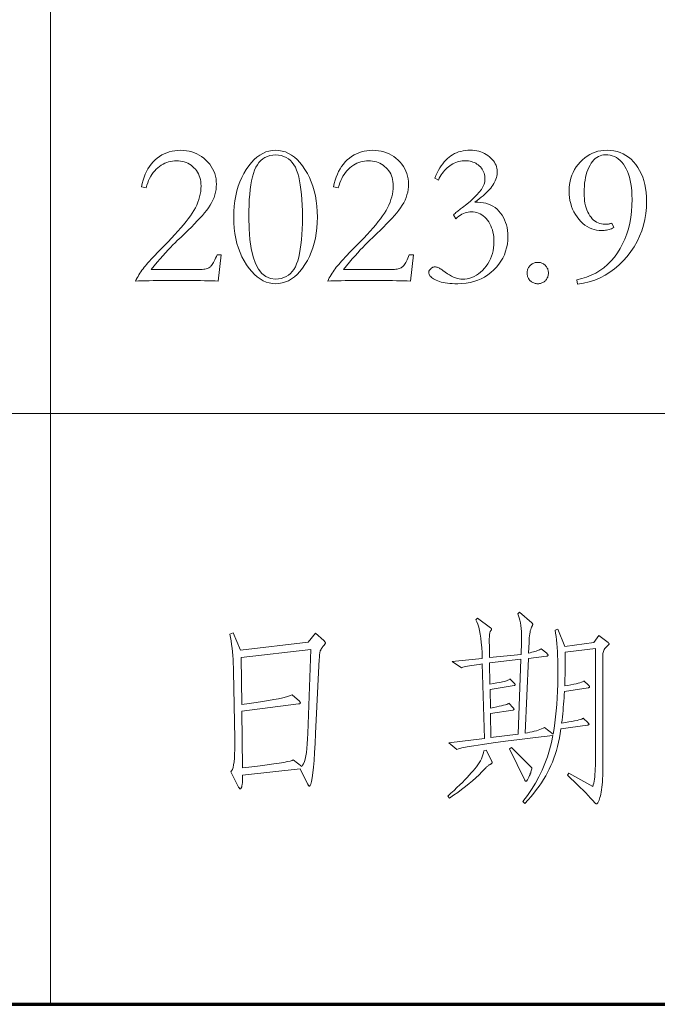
# Model space of a CAD drawing. Extents: x 0 to 1189, y 0 to 841.
# Tile 125 of 132: x 1108 to 1119, y 76 to 93. Entities that reach past the tile are written whole.
import ezdxf

# ---------------------------------------------------------------- set-up
doc = ezdxf.new("R2010")
doc.units = 0

msp = doc.modelspace()

# ---------------------------------------------------------------- linework, layer by layer
at = {"color": 7, "lineweight": 13}
for p, q in [((1109, 821), (1109, 76)), ((1169, 86), (989, 86))]:
    msp.add_line(p, q, dxfattribs=at)
at = {"color": 5, "lineweight": 70}
msp.add_line((989, 76), (1169, 76), dxfattribs=at)
at = {"color": 7, "lineweight": 13}
for points in [[(1111.839, 88.241), (1111.787, 88.243), (1111.731, 88.244), (1111.67, 88.246), (1111.606, 88.247), (1111.537, 88.248), (1111.464, 88.249), (1111.387, 88.25), (1111.306, 88.251), (1111.221, 88.251), (1111.131, 88.251), (1111.044, 88.251), (1110.96, 88.251), (1110.881, 88.25), (1110.806, 88.249), (1110.734, 88.248), (1110.667, 88.247), (1110.603, 88.246), (1110.544, 88.244), (1110.489, 88.243), (1110.438, 88.241), (1110.451, 88.267), (1110.465, 88.294), (1110.48, 88.32), (1110.496, 88.347), (1110.512, 88.372), (1110.529, 88.398), (1110.547, 88.423), (1110.565, 88.448), (1110.584, 88.473), (1110.604, 88.497), (1110.625, 88.523), (1110.649, 88.55), (1110.675, 88.579), (1110.704, 88.611), (1110.735, 88.644), (1110.768, 88.679), (1110.804, 88.717), (1110.843, 88.756), (1110.883, 88.797), (1110.927, 88.841), (1110.99, 88.904), (1111.049, 88.966), (1111.105, 89.026), (1111.157, 89.084), (1111.206, 89.139), (1111.251, 89.194), (1111.293, 89.246), (1111.332, 89.296), (1111.367, 89.344), (1111.398, 89.391), (1111.427, 89.436), (1111.452, 89.482), (1111.474, 89.527), (1111.494, 89.573), (1111.51, 89.619), (1111.524, 89.665), (1111.534, 89.711), (1111.542, 89.757), (1111.546, 89.804), (1111.548, 89.85), (1111.546, 89.888), (1111.543, 89.924), (1111.537, 89.958), (1111.528, 89.991), (1111.518, 90.023), (1111.505, 90.053), (1111.489, 90.082), (1111.471, 90.109), (1111.451, 90.135), (1111.428, 90.159), (1111.403, 90.181), (1111.378, 90.201), (1111.351, 90.219), (1111.323, 90.234), (1111.294, 90.247), (1111.264, 90.258), (1111.232, 90.266), (1111.2, 90.272), (1111.166, 90.276), (1111.131, 90.277), (1111.097, 90.276), (1111.063, 90.272), (1111.03, 90.266), (1110.998, 90.258), (1110.966, 90.247), (1110.934, 90.234), (1110.904, 90.218), (1110.874, 90.2), (1110.844, 90.18), (1110.816, 90.157), (1110.788, 90.132), (1110.762, 90.105), (1110.738, 90.077), (1110.716, 90.046), (1110.695, 90.013), (1110.676, 89.978), (1110.659, 89.941), (1110.644, 89.902), (1110.63, 89.862), (1110.618, 89.819), (1110.538, 89.833), (1110.55, 89.891), (1110.565, 89.946), (1110.582, 89.998), (1110.602, 90.048), (1110.624, 90.095), (1110.648, 90.139), (1110.675, 90.181), (1110.705, 90.22), (1110.736, 90.257), (1110.771, 90.291), (1110.807, 90.322), (1110.844, 90.349), (1110.884, 90.374), (1110.924, 90.395), (1110.967, 90.413), (1111.01, 90.428), (1111.056, 90.439), (1111.103, 90.447), (1111.151, 90.452), (1111.201, 90.454), (1111.251, 90.452), (1111.299, 90.447), (1111.346, 90.439), (1111.391, 90.427), (1111.435, 90.412), (1111.477, 90.393), (1111.518, 90.371), (1111.557, 90.346), (1111.595, 90.318), (1111.631, 90.286), (1111.665, 90.251), (1111.695, 90.216), (1111.721, 90.179), (1111.744, 90.14), (1111.764, 90.1), (1111.78, 90.059), (1111.792, 90.017), (1111.801, 89.973), (1111.806, 89.928), (1111.808, 89.881), (1111.806, 89.835), (1111.801, 89.788), (1111.793, 89.743), (1111.781, 89.697), (1111.767, 89.653), (1111.749, 89.609), (1111.727, 89.566), (1111.702, 89.523), (1111.674, 89.481), (1111.643, 89.439), (1111.608, 89.397), (1111.57, 89.352), (1111.529, 89.306), (1111.484, 89.258), (1111.436, 89.207), (1111.385, 89.155), (1111.33, 89.1), (1111.272, 89.043), (1111.21, 88.985), (1111.145, 88.924), (1111.109, 88.89), (1111.071, 88.852), (1111.031, 88.811), (1110.99, 88.767), (1110.947, 88.72), (1110.902, 88.67), (1110.855, 88.616), (1110.807, 88.559), (1110.756, 88.498), (1110.705, 88.435), (1111.52, 88.435), (1111.545, 88.435), (1111.569, 88.437), (1111.592, 88.439), (1111.613, 88.442), (1111.632, 88.447), (1111.65, 88.452), (1111.666, 88.458), (1111.681, 88.465), (1111.694, 88.473), (1111.705, 88.482), (1111.716, 88.492), (1111.727, 88.505), (1111.738, 88.52), (1111.749, 88.537), (1111.76, 88.556), (1111.772, 88.577), (1111.783, 88.601), (1111.795, 88.627), (1111.807, 88.654), (1111.818, 88.685), (1111.891, 88.685)], [(1112.81, 90.454), (1112.867, 90.451), (1112.922, 90.441), (1112.976, 90.425), (1113.028, 90.402), (1113.079, 90.373), (1113.128, 90.337), (1113.175, 90.295), (1113.221, 90.246), (1113.265, 90.191), (1113.308, 90.129), (1113.348, 90.063), (1113.384, 89.993), (1113.415, 89.921), (1113.443, 89.845), (1113.466, 89.766), (1113.484, 89.683), (1113.499, 89.598), (1113.51, 89.509), (1113.516, 89.418), (1113.518, 89.323), (1113.516, 89.229), (1113.51, 89.138), (1113.499, 89.05), (1113.484, 88.965), (1113.466, 88.883), (1113.443, 88.804), (1113.415, 88.728), (1113.384, 88.656), (1113.348, 88.586), (1113.308, 88.52), (1113.265, 88.458), (1113.221, 88.403), (1113.175, 88.354), (1113.128, 88.312), (1113.079, 88.277), (1113.028, 88.247), (1112.976, 88.225), (1112.922, 88.208), (1112.867, 88.199), (1112.81, 88.195), (1112.755, 88.199), (1112.702, 88.208), (1112.65, 88.224), (1112.598, 88.247), (1112.548, 88.276), (1112.5, 88.311), (1112.452, 88.353), (1112.406, 88.401), (1112.361, 88.455), (1112.318, 88.516), (1112.277, 88.582), (1112.24, 88.651), (1112.208, 88.724), (1112.18, 88.799), (1112.156, 88.878), (1112.137, 88.961), (1112.122, 89.046), (1112.111, 89.135), (1112.105, 89.227), (1112.103, 89.323), (1112.105, 89.418), (1112.111, 89.509), (1112.122, 89.598), (1112.136, 89.683), (1112.155, 89.766), (1112.178, 89.845), (1112.206, 89.921), (1112.237, 89.993), (1112.273, 90.063), (1112.313, 90.129), (1112.355, 90.191), (1112.4, 90.246), (1112.446, 90.295), (1112.493, 90.337), (1112.542, 90.373), (1112.593, 90.402), (1112.645, 90.425), (1112.698, 90.441), (1112.754, 90.451)], [(1112.81, 88.275), (1112.86, 88.278), (1112.907, 88.285), (1112.95, 88.298), (1112.99, 88.316), (1113.028, 88.339), (1113.062, 88.367), (1113.092, 88.4), (1113.12, 88.438), (1113.145, 88.482), (1113.166, 88.53), (1113.185, 88.584), (1113.202, 88.644), (1113.216, 88.709), (1113.229, 88.779), (1113.24, 88.856), (1113.249, 88.938), (1113.256, 89.026), (1113.261, 89.119), (1113.264, 89.218), (1113.265, 89.323), (1113.264, 89.428), (1113.261, 89.527), (1113.256, 89.62), (1113.249, 89.708), (1113.24, 89.79), (1113.229, 89.867), (1113.216, 89.938), (1113.202, 90.003), (1113.185, 90.063), (1113.166, 90.117), (1113.145, 90.166), (1113.12, 90.21), (1113.092, 90.248), (1113.062, 90.282), (1113.028, 90.31), (1112.99, 90.333), (1112.95, 90.351), (1112.907, 90.364), (1112.86, 90.371), (1112.81, 90.374), (1112.761, 90.371), (1112.714, 90.364), (1112.671, 90.351), (1112.63, 90.333), (1112.593, 90.31), (1112.559, 90.282), (1112.528, 90.248), (1112.501, 90.21), (1112.476, 90.166), (1112.455, 90.117), (1112.436, 90.063), (1112.419, 90.003), (1112.404, 89.938), (1112.391, 89.867), (1112.381, 89.79), (1112.372, 89.708), (1112.365, 89.62), (1112.36, 89.527), (1112.357, 89.428), (1112.356, 89.323), (1112.36, 89.124), (1112.374, 88.946), (1112.397, 88.789), (1112.429, 88.652), (1112.469, 88.537), (1112.52, 88.443), (1112.579, 88.37), (1112.647, 88.317), (1112.724, 88.286)], [(1115.093, 88.241), (1115.041, 88.243), (1114.985, 88.244), (1114.924, 88.246), (1114.86, 88.247), (1114.791, 88.248), (1114.718, 88.249), (1114.641, 88.25), (1114.56, 88.251), (1114.475, 88.251), (1114.385, 88.251), (1114.298, 88.251), (1114.214, 88.251), (1114.135, 88.25), (1114.06, 88.249), (1113.988, 88.248), (1113.921, 88.247), (1113.857, 88.246), (1113.798, 88.244), (1113.743, 88.243), (1113.692, 88.241), (1113.705, 88.267), (1113.719, 88.294), (1113.734, 88.32), (1113.75, 88.347), (1113.766, 88.372), (1113.783, 88.398), (1113.801, 88.423), (1113.819, 88.448), (1113.838, 88.473), (1113.858, 88.497), (1113.879, 88.523), (1113.903, 88.55), (1113.929, 88.579), (1113.958, 88.611), (1113.989, 88.644), (1114.022, 88.679), (1114.058, 88.717), (1114.097, 88.756), (1114.137, 88.797), (1114.181, 88.841), (1114.243, 88.904), (1114.303, 88.966), (1114.359, 89.026), (1114.411, 89.084), (1114.46, 89.139), (1114.505, 89.194), (1114.547, 89.246), (1114.586, 89.296), (1114.621, 89.344), (1114.652, 89.391), (1114.681, 89.436), (1114.706, 89.482), (1114.729, 89.527), (1114.748, 89.573), (1114.764, 89.619), (1114.778, 89.665), (1114.788, 89.711), (1114.796, 89.757), (1114.8, 89.804), (1114.802, 89.85), (1114.8, 89.888), (1114.797, 89.924), (1114.791, 89.958), (1114.782, 89.991), (1114.772, 90.023), (1114.759, 90.053), (1114.743, 90.082), (1114.725, 90.109), (1114.705, 90.135), (1114.682, 90.159), (1114.657, 90.181), (1114.632, 90.201), (1114.605, 90.219), (1114.577, 90.234), (1114.548, 90.247), (1114.518, 90.258), (1114.486, 90.266), (1114.454, 90.272), (1114.42, 90.276), (1114.385, 90.277), (1114.351, 90.276), (1114.317, 90.272), (1114.284, 90.266), (1114.252, 90.258), (1114.22, 90.247), (1114.188, 90.234), (1114.158, 90.218), (1114.128, 90.2), (1114.098, 90.18), (1114.07, 90.157), (1114.042, 90.132), (1114.016, 90.105), (1113.992, 90.077), (1113.97, 90.046), (1113.949, 90.013), (1113.93, 89.978), (1113.913, 89.941), (1113.898, 89.902), (1113.884, 89.862), (1113.872, 89.819), (1113.792, 89.833), (1113.804, 89.891), (1113.819, 89.946), (1113.836, 89.998), (1113.856, 90.048), (1113.878, 90.095), (1113.902, 90.139), (1113.929, 90.181), (1113.959, 90.22), (1113.99, 90.257), (1114.025, 90.291), (1114.061, 90.322), (1114.098, 90.349), (1114.138, 90.374), (1114.178, 90.395), (1114.221, 90.413), (1114.264, 90.428), (1114.31, 90.439), (1114.356, 90.447), (1114.405, 90.452), (1114.455, 90.454), (1114.505, 90.452), (1114.553, 90.447), (1114.6, 90.439), (1114.645, 90.427), (1114.689, 90.412), (1114.731, 90.393), (1114.772, 90.371), (1114.811, 90.346), (1114.849, 90.318), (1114.885, 90.286), (1114.918, 90.251), (1114.949, 90.216), (1114.975, 90.179), (1114.998, 90.14), (1115.018, 90.1), (1115.033, 90.059), (1115.046, 90.017), (1115.055, 89.973), (1115.06, 89.928), (1115.062, 89.881), (1115.06, 89.835), (1115.055, 89.788), (1115.047, 89.743), (1115.035, 89.697), (1115.021, 89.653), (1115.002, 89.609), (1114.981, 89.566), (1114.956, 89.523), (1114.928, 89.481), (1114.897, 89.439), (1114.862, 89.397), (1114.824, 89.352), (1114.783, 89.306), (1114.738, 89.258), (1114.69, 89.207), (1114.639, 89.155), (1114.584, 89.1), (1114.526, 89.043), (1114.464, 88.985), (1114.399, 88.924), (1114.363, 88.89), (1114.325, 88.852), (1114.285, 88.811), (1114.244, 88.767), (1114.201, 88.72), (1114.156, 88.67), (1114.109, 88.616), (1114.061, 88.559), (1114.01, 88.498), (1113.959, 88.435), (1114.774, 88.435), (1114.799, 88.435), (1114.823, 88.437), (1114.846, 88.439), (1114.867, 88.442), (1114.886, 88.447), (1114.904, 88.452), (1114.92, 88.458), (1114.935, 88.465), (1114.948, 88.473), (1114.959, 88.482), (1114.97, 88.492), (1114.981, 88.505), (1114.992, 88.52), (1115.003, 88.537), (1115.015, 88.556), (1115.026, 88.577), (1115.037, 88.601), (1115.049, 88.627), (1115.06, 88.654), (1115.072, 88.685), (1115.145, 88.685)], [(1115.568, 89.947), (1115.506, 89.982), (1115.526, 90.029), (1115.548, 90.073), (1115.57, 90.115), (1115.593, 90.154), (1115.617, 90.191), (1115.642, 90.225), (1115.667, 90.257), (1115.693, 90.286), (1115.721, 90.313), (1115.749, 90.338), (1115.778, 90.36), (1115.808, 90.379), (1115.841, 90.397), (1115.874, 90.412), (1115.909, 90.425), (1115.946, 90.435), (1115.984, 90.443), (1116.023, 90.449), (1116.064, 90.453), (1116.106, 90.454), (1116.144, 90.453), (1116.181, 90.449), (1116.217, 90.444), (1116.251, 90.436), (1116.285, 90.426), (1116.317, 90.414), (1116.347, 90.399), (1116.377, 90.383), (1116.405, 90.364), (1116.432, 90.343), (1116.457, 90.32), (1116.479, 90.297), (1116.499, 90.274), (1116.516, 90.25), (1116.531, 90.226), (1116.543, 90.201), (1116.552, 90.176), (1116.559, 90.15), (1116.563, 90.123), (1116.564, 90.097), (1116.563, 90.07), (1116.56, 90.043), (1116.556, 90.017), (1116.549, 89.991), (1116.541, 89.965), (1116.531, 89.939), (1116.519, 89.914), (1116.505, 89.889), (1116.49, 89.864), (1116.472, 89.84), (1116.453, 89.815), (1116.431, 89.79), (1116.408, 89.765), (1116.382, 89.739), (1116.354, 89.712), (1116.325, 89.685), (1116.293, 89.658), (1116.259, 89.63), (1116.224, 89.602), (1116.186, 89.573), (1116.235, 89.574), (1116.283, 89.572), (1116.329, 89.567), (1116.372, 89.557), (1116.414, 89.544), (1116.453, 89.527), (1116.491, 89.507), (1116.527, 89.483), (1116.56, 89.455), (1116.592, 89.424), (1116.621, 89.389), (1116.647, 89.353), (1116.67, 89.315), (1116.689, 89.275), (1116.706, 89.234), (1116.72, 89.19), (1116.731, 89.145), (1116.738, 89.097), (1116.743, 89.048), (1116.744, 88.997), (1116.742, 88.931), (1116.735, 88.866), (1116.723, 88.804), (1116.706, 88.744), (1116.684, 88.686), (1116.658, 88.63), (1116.627, 88.577), (1116.591, 88.525), (1116.55, 88.475), (1116.505, 88.428), (1116.456, 88.384), (1116.404, 88.344), (1116.349, 88.309), (1116.292, 88.279), (1116.233, 88.254), (1116.17, 88.233), (1116.105, 88.216), (1116.038, 88.205), (1115.967, 88.198), (1115.894, 88.195), (1115.848, 88.196), (1115.803, 88.198), (1115.761, 88.201), (1115.721, 88.205), (1115.684, 88.21), (1115.648, 88.216), (1115.615, 88.224), (1115.585, 88.232), (1115.556, 88.242), (1115.53, 88.253), (1115.506, 88.264), (1115.485, 88.276), (1115.466, 88.289), (1115.45, 88.302), (1115.437, 88.315), (1115.425, 88.328), (1115.417, 88.342), (1115.41, 88.356), (1115.406, 88.371), (1115.405, 88.386), (1115.406, 88.393), (1115.407, 88.4), (1115.408, 88.407), (1115.411, 88.413), (1115.413, 88.42), (1115.417, 88.426), (1115.421, 88.432), (1115.426, 88.438), (1115.432, 88.444), (1115.438, 88.45), (1115.445, 88.456), (1115.452, 88.461), (1115.458, 88.465), (1115.465, 88.469), (1115.472, 88.473), (1115.48, 88.475), (1115.487, 88.477), (1115.494, 88.479), (1115.502, 88.48), (1115.509, 88.48), (1115.521, 88.479), (1115.534, 88.477), (1115.546, 88.474), (1115.559, 88.47), (1115.573, 88.464), (1115.586, 88.457), (1115.6, 88.449), (1115.615, 88.44), (1115.63, 88.429), (1115.645, 88.417), (1115.683, 88.39), (1115.72, 88.365), (1115.756, 88.343), (1115.791, 88.324), (1115.824, 88.308), (1115.856, 88.295), (1115.888, 88.285), (1115.918, 88.278), (1115.947, 88.273), (1115.974, 88.272), (1116.016, 88.274), (1116.057, 88.279), (1116.097, 88.288), (1116.135, 88.301), (1116.173, 88.318), (1116.21, 88.338), (1116.246, 88.362), (1116.281, 88.389), (1116.314, 88.421), (1116.347, 88.456), (1116.378, 88.493), (1116.405, 88.532), (1116.429, 88.573), (1116.45, 88.616), (1116.468, 88.659), (1116.483, 88.705), (1116.494, 88.752), (1116.502, 88.801), (1116.507, 88.851), (1116.508, 88.903), (1116.507, 88.947), (1116.504, 88.989), (1116.499, 89.029), (1116.491, 89.068), (1116.481, 89.106), (1116.469, 89.141), (1116.455, 89.176), (1116.438, 89.208), (1116.42, 89.24), (1116.399, 89.269), (1116.377, 89.297), (1116.353, 89.321), (1116.328, 89.343), (1116.303, 89.361), (1116.276, 89.377), (1116.247, 89.39), (1116.218, 89.4), (1116.188, 89.407), (1116.156, 89.412), (1116.123, 89.413), (1116.098, 89.412), (1116.072, 89.408), (1116.046, 89.402), (1116.02, 89.394), (1115.993, 89.384), (1115.967, 89.371), (1115.94, 89.355), (1115.914, 89.338), (1115.887, 89.318), (1115.86, 89.295), (1115.822, 89.361), (1115.836, 89.374), (1115.85, 89.386), (1115.864, 89.399), (1115.879, 89.411), (1115.894, 89.424), (1115.91, 89.436), (1115.925, 89.448), (1115.941, 89.461), (1115.958, 89.473), (1115.974, 89.486), (1116.047, 89.541), (1116.112, 89.595), (1116.169, 89.647), (1116.218, 89.697), (1116.26, 89.745), (1116.295, 89.792), (1116.321, 89.837), (1116.34, 89.88), (1116.352, 89.922), (1116.356, 89.961), (1116.355, 89.989), (1116.352, 90.016), (1116.347, 90.042), (1116.34, 90.066), (1116.332, 90.09), (1116.321, 90.112), (1116.309, 90.133), (1116.295, 90.153), (1116.278, 90.172), (1116.26, 90.19), (1116.241, 90.207), (1116.22, 90.221), (1116.199, 90.234), (1116.177, 90.246), (1116.153, 90.255), (1116.129, 90.263), (1116.104, 90.269), (1116.078, 90.273), (1116.051, 90.276), (1116.023, 90.277), (1115.995, 90.276), (1115.968, 90.274), (1115.941, 90.269), (1115.914, 90.263), (1115.888, 90.256), (1115.862, 90.246), (1115.836, 90.235), (1115.811, 90.223), (1115.786, 90.208), (1115.761, 90.192), (1115.737, 90.174), (1115.714, 90.155), (1115.692, 90.134), (1115.671, 90.112), (1115.651, 90.088), (1115.632, 90.063), (1115.615, 90.036), (1115.598, 90.008), (1115.583, 89.979)], [(1118.538, 89.146), (1118.518, 89.136), (1118.499, 89.127), (1118.479, 89.119), (1118.458, 89.113), (1118.438, 89.107), (1118.417, 89.102), (1118.397, 89.099), (1118.376, 89.096), (1118.355, 89.094), (1118.333, 89.094), (1118.289, 89.096), (1118.247, 89.102), (1118.205, 89.111), (1118.165, 89.125), (1118.125, 89.142), (1118.087, 89.163), (1118.05, 89.188), (1118.015, 89.217), (1117.98, 89.25), (1117.946, 89.286), (1117.915, 89.326), (1117.887, 89.367), (1117.862, 89.41), (1117.841, 89.455), (1117.823, 89.502), (1117.808, 89.551), (1117.796, 89.601), (1117.788, 89.653), (1117.783, 89.708), (1117.782, 89.763), (1117.783, 89.821), (1117.789, 89.876), (1117.798, 89.93), (1117.812, 89.982), (1117.828, 90.032), (1117.849, 90.08), (1117.873, 90.126), (1117.901, 90.171), (1117.933, 90.214), (1117.969, 90.254), (1118.007, 90.292), (1118.047, 90.326), (1118.089, 90.356), (1118.131, 90.382), (1118.176, 90.404), (1118.222, 90.422), (1118.27, 90.436), (1118.32, 90.446), (1118.371, 90.452), (1118.423, 90.454), (1118.483, 90.451), (1118.539, 90.444), (1118.594, 90.432), (1118.646, 90.416), (1118.696, 90.394), (1118.743, 90.368), (1118.788, 90.337), (1118.831, 90.301), (1118.871, 90.26), (1118.909, 90.214), (1118.944, 90.165), (1118.975, 90.113), (1119.003, 90.058), (1119.027, 90), (1119.047, 89.94), (1119.063, 89.876), (1119.076, 89.81), (1119.086, 89.74), (1119.091, 89.668), (1119.093, 89.594), (1119.09, 89.487), (1119.08, 89.384), (1119.063, 89.283), (1119.04, 89.186), (1119.011, 89.09), (1118.975, 88.998), (1118.932, 88.909), (1118.883, 88.822), (1118.827, 88.738), (1118.765, 88.657), (1118.698, 88.58), (1118.626, 88.51), (1118.552, 88.447), (1118.473, 88.39), (1118.391, 88.339), (1118.305, 88.296), (1118.215, 88.258), (1118.122, 88.227), (1118.025, 88.203), (1117.924, 88.185), (1117.91, 88.261), (1117.996, 88.282), (1118.078, 88.307), (1118.157, 88.339), (1118.232, 88.376), (1118.302, 88.418), (1118.369, 88.467), (1118.432, 88.52), (1118.492, 88.58), (1118.547, 88.645), (1118.599, 88.716), (1118.646, 88.791), (1118.688, 88.87), (1118.725, 88.952), (1118.757, 89.038), (1118.785, 89.127), (1118.807, 89.22), (1118.824, 89.316), (1118.837, 89.415), (1118.844, 89.518), (1118.847, 89.625), (1118.845, 89.695), (1118.842, 89.762), (1118.836, 89.826), (1118.827, 89.887), (1118.816, 89.944), (1118.803, 89.998), (1118.787, 90.049), (1118.769, 90.097), (1118.748, 90.141), (1118.725, 90.182), (1118.7, 90.219), (1118.673, 90.252), (1118.645, 90.281), (1118.614, 90.307), (1118.582, 90.329), (1118.548, 90.346), (1118.513, 90.36), (1118.475, 90.37), (1118.436, 90.376), (1118.396, 90.378), (1118.364, 90.376), (1118.334, 90.37), (1118.305, 90.362), (1118.277, 90.349), (1118.251, 90.333), (1118.225, 90.314), (1118.201, 90.291), (1118.178, 90.264), (1118.156, 90.234), (1118.135, 90.201), (1118.116, 90.164), (1118.099, 90.125), (1118.084, 90.084), (1118.071, 90.041), (1118.06, 89.995), (1118.051, 89.947), (1118.044, 89.897), (1118.039, 89.844), (1118.036, 89.789), (1118.035, 89.732), (1118.036, 89.685), (1118.039, 89.64), (1118.044, 89.597), (1118.05, 89.556), (1118.059, 89.516), (1118.07, 89.479), (1118.082, 89.443), (1118.097, 89.409), (1118.114, 89.377), (1118.132, 89.347), (1118.152, 89.32), (1118.173, 89.295), (1118.196, 89.273), (1118.22, 89.254), (1118.245, 89.238), (1118.271, 89.225), (1118.299, 89.215), (1118.327, 89.207), (1118.357, 89.203), (1118.389, 89.201), (1118.4, 89.202), (1118.411, 89.202), (1118.423, 89.203), (1118.434, 89.204), (1118.446, 89.206), (1118.458, 89.208), (1118.47, 89.21), (1118.482, 89.213), (1118.494, 89.216), (1118.507, 89.219)], [(1117.251, 88.195), (1117.236, 88.196), (1117.221, 88.198), (1117.207, 88.2), (1117.194, 88.204), (1117.181, 88.208), (1117.168, 88.214), (1117.156, 88.221), (1117.144, 88.229), (1117.133, 88.238), (1117.122, 88.247), (1117.113, 88.258), (1117.104, 88.269), (1117.096, 88.281), (1117.089, 88.293), (1117.083, 88.306), (1117.079, 88.319), (1117.075, 88.332), (1117.073, 88.346), (1117.071, 88.361), (1117.07, 88.376), (1117.071, 88.391), (1117.073, 88.405), (1117.075, 88.419), (1117.079, 88.433), (1117.083, 88.446), (1117.089, 88.459), (1117.096, 88.471), (1117.104, 88.482), (1117.113, 88.494), (1117.122, 88.504), (1117.133, 88.514), (1117.144, 88.523), (1117.156, 88.531), (1117.168, 88.538), (1117.181, 88.543), (1117.194, 88.548), (1117.207, 88.552), (1117.221, 88.554), (1117.236, 88.556), (1117.251, 88.556), (1117.266, 88.556), (1117.28, 88.554), (1117.294, 88.552), (1117.308, 88.548), (1117.321, 88.543), (1117.334, 88.538), (1117.346, 88.531), (1117.357, 88.523), (1117.369, 88.514), (1117.379, 88.504), (1117.389, 88.494), (1117.398, 88.482), (1117.406, 88.471), (1117.412, 88.459), (1117.418, 88.446), (1117.423, 88.433), (1117.427, 88.419), (1117.429, 88.405), (1117.431, 88.391), (1117.431, 88.376), (1117.431, 88.361), (1117.429, 88.346), (1117.427, 88.332), (1117.423, 88.319), (1117.418, 88.306), (1117.412, 88.293), (1117.406, 88.281), (1117.398, 88.269), (1117.389, 88.258), (1117.379, 88.247), (1117.369, 88.238), (1117.357, 88.229), (1117.346, 88.221), (1117.334, 88.214), (1117.321, 88.208), (1117.308, 88.204), (1117.294, 88.2), (1117.28, 88.198), (1117.266, 88.196)], [(1118.285, 82.242), (1118.441, 82.121), (1118.445, 82.118), (1118.448, 82.115), (1118.45, 82.113), (1118.452, 82.11), (1118.454, 82.108), (1118.456, 82.106), (1118.457, 82.104), (1118.458, 82.102), (1118.458, 82.1), (1118.459, 82.098), (1118.458, 82.096), (1118.458, 82.094), (1118.457, 82.093), (1118.456, 82.091), (1118.455, 82.089), (1118.454, 82.087), (1118.452, 82.085), (1118.45, 82.083), (1118.447, 82.081), (1118.445, 82.079), (1118.428, 82.064), (1118.412, 82.049), (1118.399, 82.034), (1118.387, 82.019), (1118.377, 82.003), (1118.369, 81.988), (1118.363, 81.972), (1118.358, 81.956), (1118.355, 81.939), (1118.355, 81.923), (1118.355, 80.056), (1118.354, 79.991), (1118.353, 79.93), (1118.351, 79.872), (1118.349, 79.817), (1118.345, 79.765), (1118.342, 79.717), (1118.337, 79.673), (1118.331, 79.631), (1118.325, 79.593), (1118.318, 79.559), (1118.311, 79.527), (1118.304, 79.499), (1118.296, 79.475), (1118.289, 79.453), (1118.281, 79.435), (1118.274, 79.42), (1118.266, 79.409), (1118.259, 79.4), (1118.251, 79.395), (1118.244, 79.394), (1118.241, 79.394), (1118.238, 79.395), (1118.235, 79.395), (1118.233, 79.397), (1118.23, 79.398), (1118.227, 79.4), (1118.224, 79.402), (1118.221, 79.405), (1118.219, 79.408), (1118.216, 79.411), (1118.182, 79.45), (1118.145, 79.491), (1118.105, 79.533), (1118.063, 79.577), (1118.018, 79.623), (1117.97, 79.67), (1117.92, 79.719), (1117.866, 79.77), (1117.81, 79.822), (1117.751, 79.876), (1117.779, 79.911), (1118.181, 79.685), (1118.19, 79.712), (1118.197, 79.743), (1118.204, 79.776), (1118.21, 79.812), (1118.215, 79.852), (1118.219, 79.894), (1118.222, 79.94), (1118.224, 79.988), (1118.226, 80.04), (1118.226, 80.095), (1118.226, 82.023), (1117.716, 81.961), (1117.717, 81.909), (1117.717, 81.856), (1117.717, 81.802), (1117.716, 81.746), (1117.715, 81.689), (1117.714, 81.632), (1117.713, 81.573), (1117.711, 81.512), (1117.708, 81.451), (1117.706, 81.389), (1117.762, 81.398), (1117.813, 81.407), (1117.859, 81.416), (1117.9, 81.425), (1117.935, 81.434), (1117.965, 81.442), (1117.99, 81.45), (1118.009, 81.457), (1118.023, 81.465), (1118.032, 81.472), (1118.112, 81.399), (1118.115, 81.396), (1118.118, 81.392), (1118.121, 81.389), (1118.123, 81.386), (1118.125, 81.383), (1118.126, 81.381), (1118.128, 81.378), (1118.128, 81.376), (1118.129, 81.373), (1118.129, 81.371), (1118.129, 81.369), (1118.128, 81.367), (1118.127, 81.366), (1118.125, 81.364), (1118.123, 81.363), (1118.12, 81.361), (1118.117, 81.36), (1118.114, 81.359), (1118.109, 81.358), (1118.105, 81.357), (1117.702, 81.295), (1117.699, 81.24), (1117.696, 81.186), (1117.692, 81.131), (1117.688, 81.077), (1117.683, 81.023), (1117.678, 80.97), (1117.673, 80.916), (1117.667, 80.863), (1117.661, 80.81), (1117.654, 80.757), (1117.719, 80.768), (1117.777, 80.778), (1117.829, 80.788), (1117.875, 80.797), (1117.915, 80.806), (1117.948, 80.814), (1117.975, 80.821), (1117.996, 80.828), (1118.01, 80.835), (1118.018, 80.84), (1118.101, 80.761), (1118.105, 80.758), (1118.108, 80.755), (1118.11, 80.753), (1118.112, 80.75), (1118.114, 80.748), (1118.116, 80.746), (1118.117, 80.744), (1118.118, 80.742), (1118.119, 80.74), (1118.119, 80.738), (1118.118, 80.736), (1118.118, 80.735), (1118.117, 80.733), (1118.115, 80.732), (1118.113, 80.731), (1118.11, 80.73), (1118.107, 80.728), (1118.103, 80.728), (1118.099, 80.727), (1118.094, 80.726), (1117.643, 80.663), (1117.631, 80.585), (1117.617, 80.51), (1117.601, 80.436), (1117.583, 80.364), (1117.565, 80.295), (1117.544, 80.228), (1117.522, 80.163), (1117.498, 80.1), (1117.473, 80.039), (1117.446, 79.98), (1117.417, 79.922), (1117.385, 79.865), (1117.35, 79.807), (1117.313, 79.749), (1117.273, 79.691), (1117.23, 79.633), (1117.185, 79.575), (1117.137, 79.517), (1117.086, 79.459), (1117.033, 79.401), (1116.998, 79.435), (1117.074, 79.535), (1117.145, 79.638), (1117.21, 79.743), (1117.27, 79.851), (1117.323, 79.961), (1117.372, 80.074), (1117.414, 80.19), (1117.451, 80.308), (1117.482, 80.429), (1117.508, 80.552), (1117.21, 80.516), (1116.941, 80.482), (1116.703, 80.451), (1116.495, 80.423), (1116.317, 80.397), (1116.17, 80.375), (1116.052, 80.355), (1115.965, 80.338), (1115.908, 80.324), (1115.881, 80.313), (1115.742, 80.424), (1116.346, 80.5), (1116.311, 81.76), (1116.262, 81.753), (1116.215, 81.747), (1116.172, 81.741), (1116.132, 81.735), (1116.095, 81.729), (1116.062, 81.722), (1116.032, 81.716), (1116.005, 81.71), (1115.981, 81.704), (1115.961, 81.697), (1115.801, 81.801), (1116.311, 81.853), (1116.307, 81.95), (1116.301, 82.039), (1116.294, 82.122), (1116.285, 82.198), (1116.275, 82.266), (1116.263, 82.328), (1116.25, 82.383), (1116.235, 82.431), (1116.218, 82.472), (1116.2, 82.506), (1116.232, 82.537), (1116.45, 82.374), (1116.453, 82.371), (1116.456, 82.368), (1116.459, 82.366), (1116.461, 82.363), (1116.463, 82.36), (1116.465, 82.358), (1116.466, 82.355), (1116.467, 82.353), (1116.467, 82.35), (1116.467, 82.348), (1116.467, 82.345), (1116.467, 82.343), (1116.466, 82.34), (1116.464, 82.337), (1116.463, 82.333), (1116.461, 82.33), (1116.458, 82.326), (1116.455, 82.323), (1116.452, 82.319), (1116.448, 82.315), (1116.445, 82.31), (1116.442, 82.302), (1116.439, 82.292), (1116.436, 82.281), (1116.434, 82.267), (1116.432, 82.25), (1116.431, 82.232), (1116.43, 82.212), (1116.429, 82.189), (1116.429, 82.164), (1116.429, 82.137), (1116.429, 82.11), (1116.43, 82.083), (1116.43, 82.054), (1116.43, 82.025), (1116.431, 81.995), (1116.431, 81.964), (1116.432, 81.932), (1116.432, 81.9), (1116.433, 81.867), (1116.967, 81.923), (1116.974, 82.127), (1116.976, 82.191), (1116.976, 82.251), (1116.974, 82.307), (1116.971, 82.361), (1116.965, 82.41), (1116.958, 82.456), (1116.949, 82.499), (1116.938, 82.538), (1116.926, 82.574), (1116.911, 82.606), (1116.943, 82.637), (1117.151, 82.457), (1117.153, 82.454), (1117.156, 82.452), (1117.158, 82.449), (1117.16, 82.446), (1117.161, 82.444), (1117.162, 82.441), (1117.163, 82.438), (1117.164, 82.436), (1117.165, 82.433), (1117.165, 82.431), (1117.165, 82.428), (1117.164, 82.426), (1117.164, 82.423), (1117.163, 82.42), (1117.162, 82.417), (1117.161, 82.413), (1117.16, 82.41), (1117.158, 82.406), (1117.156, 82.402), (1117.154, 82.398), (1117.146, 82.383), (1117.138, 82.365), (1117.131, 82.345), (1117.124, 82.322), (1117.119, 82.297), (1117.114, 82.269), (1117.11, 82.238), (1117.107, 82.205), (1117.104, 82.169), (1117.102, 82.131), (1117.095, 81.944), (1117.124, 81.951), (1117.151, 81.958), (1117.177, 81.965), (1117.201, 81.972), (1117.223, 81.979), (1117.243, 81.986), (1117.262, 81.994), (1117.278, 82.001), (1117.294, 82.009), (1117.307, 82.016), (1117.401, 81.94), (1117.405, 81.936), (1117.409, 81.932), (1117.413, 81.928), (1117.416, 81.925), (1117.419, 81.921), (1117.421, 81.918), (1117.423, 81.915), (1117.424, 81.912), (1117.425, 81.91), (1117.425, 81.907), (1117.425, 81.905), (1117.424, 81.903), (1117.422, 81.901), (1117.42, 81.899), (1117.418, 81.897), (1117.415, 81.896), (1117.411, 81.894), (1117.407, 81.893), (1117.402, 81.892), (1117.397, 81.892), (1117.092, 81.853), (1117.036, 80.591), (1117.078, 80.597), (1117.118, 80.604), (1117.156, 80.612), (1117.192, 80.621), (1117.226, 80.63), (1117.258, 80.639), (1117.288, 80.65), (1117.316, 80.661), (1117.342, 80.672), (1117.366, 80.684), (1117.512, 80.573), (1117.527, 80.666), (1117.54, 80.763), (1117.552, 80.863), (1117.563, 80.967), (1117.571, 81.075), (1117.579, 81.186), (1117.584, 81.301), (1117.588, 81.42), (1117.591, 81.543), (1117.591, 81.67), (1117.591, 81.75), (1117.589, 81.827), (1117.587, 81.901), (1117.584, 81.972), (1117.579, 82.04), (1117.574, 82.105), (1117.568, 82.166), (1117.56, 82.225), (1117.552, 82.28), (1117.543, 82.332), (1117.588, 82.349), (1117.706, 82.055), (1118.198, 82.121)], [(1113.484, 82.284), (1113.626, 82.155), (1113.631, 82.15), (1113.636, 82.146), (1113.64, 82.142), (1113.644, 82.137), (1113.647, 82.134), (1113.65, 82.13), (1113.651, 82.126), (1113.653, 82.123), (1113.654, 82.12), (1113.654, 82.117), (1113.654, 82.114), (1113.653, 82.11), (1113.651, 82.106), (1113.648, 82.102), (1113.645, 82.096), (1113.641, 82.09), (1113.636, 82.084), (1113.631, 82.077), (1113.625, 82.07), (1113.618, 82.062), (1113.61, 82.053), (1113.604, 82.045), (1113.598, 82.037), (1113.592, 82.029), (1113.587, 82.02), (1113.582, 82.012), (1113.578, 82.004), (1113.574, 81.996), (1113.57, 81.988), (1113.567, 81.98), (1113.565, 81.971), (1113.562, 81.962), (1113.56, 81.951), (1113.558, 81.939), (1113.556, 81.926), (1113.554, 81.912), (1113.553, 81.896), (1113.552, 81.88), (1113.551, 81.862), (1113.55, 81.843), (1113.487, 80.584), (1113.479, 80.414), (1113.47, 80.263), (1113.461, 80.129), (1113.451, 80.013), (1113.441, 79.915), (1113.43, 79.835), (1113.419, 79.772), (1113.408, 79.728), (1113.396, 79.701), (1113.383, 79.692), (1113.38, 79.693), (1113.377, 79.694), (1113.374, 79.697), (1113.371, 79.7), (1113.367, 79.705), (1113.363, 79.711), (1113.359, 79.718), (1113.354, 79.725), (1113.35, 79.734), (1113.345, 79.744), (1113.227, 79.987), (1112.252, 79.879), (1112.252, 79.853), (1112.252, 79.828), (1112.251, 79.804), (1112.25, 79.783), (1112.249, 79.763), (1112.248, 79.745), (1112.246, 79.729), (1112.244, 79.715), (1112.241, 79.703), (1112.239, 79.692), (1112.236, 79.683), (1112.233, 79.675), (1112.23, 79.667), (1112.228, 79.661), (1112.225, 79.656), (1112.223, 79.651), (1112.22, 79.648), (1112.218, 79.646), (1112.215, 79.644), (1112.213, 79.644), (1112.21, 79.644), (1112.207, 79.646), (1112.204, 79.648), (1112.2, 79.652), (1112.197, 79.657), (1112.192, 79.662), (1112.188, 79.669), (1112.183, 79.677), (1112.178, 79.686), (1112.173, 79.696), (1112.051, 79.932), (1112.066, 79.949), (1112.078, 79.975), (1112.089, 80.01), (1112.099, 80.053), (1112.106, 80.105), (1112.112, 80.165), (1112.116, 80.235), (1112.118, 80.312), (1112.118, 80.399), (1112.117, 80.494), (1112.096, 81.631), (1112.096, 81.701), (1112.094, 81.77), (1112.091, 81.837), (1112.086, 81.903), (1112.081, 81.967), (1112.074, 82.03), (1112.066, 82.091), (1112.056, 82.151), (1112.046, 82.209), (1112.034, 82.266), (1112.093, 82.287), (1112.214, 81.992), (1113.359, 82.127)], [(1113.408, 82.003), (1112.228, 81.871), (1112.239, 81.076), (1112.365, 81.092), (1112.483, 81.108), (1112.591, 81.124), (1112.69, 81.14), (1112.78, 81.156), (1112.861, 81.172), (1112.932, 81.188), (1112.995, 81.204), (1113.048, 81.22), (1113.092, 81.236), (1113.213, 81.128), (1113.217, 81.125), (1113.22, 81.122), (1113.222, 81.118), (1113.224, 81.115), (1113.226, 81.112), (1113.228, 81.109), (1113.229, 81.107), (1113.23, 81.104), (1113.231, 81.101), (1113.231, 81.099), (1113.23, 81.097), (1113.229, 81.094), (1113.228, 81.092), (1113.225, 81.091), (1113.222, 81.089), (1113.218, 81.087), (1113.214, 81.086), (1113.209, 81.085), (1113.203, 81.084), (1113.196, 81.083), (1112.239, 80.962), (1112.252, 80.001), (1112.407, 80.019), (1112.546, 80.036), (1112.67, 80.052), (1112.779, 80.068), (1112.872, 80.082), (1112.949, 80.095), (1113.012, 80.107), (1113.058, 80.117), (1113.09, 80.127), (1113.106, 80.136), (1113.252, 80.025), (1113.268, 80.045), (1113.283, 80.072), (1113.297, 80.108), (1113.31, 80.151), (1113.321, 80.203), (1113.331, 80.263), (1113.339, 80.331), (1113.346, 80.407), (1113.351, 80.491), (1113.356, 80.584)], [(1116.964, 81.84), (1116.433, 81.777), (1116.44, 81.42), (1116.502, 81.429), (1116.559, 81.439), (1116.608, 81.448), (1116.652, 81.457), (1116.689, 81.466), (1116.719, 81.474), (1116.743, 81.483), (1116.76, 81.491), (1116.772, 81.499), (1116.776, 81.506), (1116.853, 81.434), (1116.855, 81.431), (1116.858, 81.428), (1116.86, 81.426), (1116.861, 81.423), (1116.863, 81.421), (1116.864, 81.418), (1116.865, 81.416), (1116.866, 81.414), (1116.866, 81.411), (1116.866, 81.409), (1116.866, 81.407), (1116.866, 81.405), (1116.865, 81.404), (1116.864, 81.402), (1116.862, 81.401), (1116.86, 81.399), (1116.858, 81.398), (1116.855, 81.397), (1116.852, 81.396), (1116.849, 81.395), (1116.443, 81.326), (1116.45, 81.01), (1116.505, 81.022), (1116.555, 81.033), (1116.599, 81.043), (1116.638, 81.052), (1116.672, 81.061), (1116.701, 81.069), (1116.724, 81.076), (1116.742, 81.083), (1116.755, 81.088), (1116.762, 81.094), (1116.835, 81.017), (1116.838, 81.014), (1116.84, 81.011), (1116.842, 81.008), (1116.844, 81.005), (1116.846, 81.002), (1116.847, 81), (1116.848, 80.997), (1116.849, 80.995), (1116.849, 80.993), (1116.849, 80.991), (1116.849, 80.99), (1116.848, 80.988), (1116.847, 80.987), (1116.846, 80.985), (1116.844, 80.984), (1116.842, 80.983), (1116.839, 80.982), (1116.836, 80.981), (1116.832, 80.98), (1116.828, 80.979), (1116.45, 80.92), (1116.457, 80.514), (1116.918, 80.573)], [(1117.151, 80.004), (1117.147, 79.987), (1117.143, 79.969), (1117.139, 79.952), (1117.135, 79.936), (1117.13, 79.919), (1117.124, 79.904), (1117.119, 79.888), (1117.113, 79.873), (1117.107, 79.859), (1117.101, 79.845), (1117.094, 79.832), (1117.088, 79.82), (1117.082, 79.809), (1117.077, 79.8), (1117.072, 79.793), (1117.067, 79.787), (1117.063, 79.782), (1117.059, 79.778), (1117.055, 79.776), (1117.052, 79.775), (1117.049, 79.776), (1117.046, 79.776), (1117.043, 79.777), (1117.041, 79.778), (1117.039, 79.78), (1117.036, 79.782), (1117.034, 79.784), (1117.033, 79.787), (1117.031, 79.789), (1117.029, 79.793), (1116.769, 80.324), (1116.804, 80.348)], [(1116.471, 80.115), (1116.472, 80.113), (1116.473, 80.11), (1116.474, 80.107), (1116.475, 80.105), (1116.476, 80.102), (1116.477, 80.099), (1116.477, 80.097), (1116.478, 80.094), (1116.478, 80.092), (1116.478, 80.089), (1116.478, 80.087), (1116.476, 80.084), (1116.475, 80.082), (1116.472, 80.079), (1116.469, 80.076), (1116.465, 80.073), (1116.461, 80.07), (1116.456, 80.067), (1116.45, 80.063), (1116.443, 80.06), (1116.436, 80.056), (1116.428, 80.051), (1116.42, 80.046), (1116.412, 80.04), (1116.403, 80.033), (1116.394, 80.025), (1116.384, 80.017), (1116.374, 80.008), (1116.364, 79.998), (1116.353, 79.987), (1116.305, 79.936), (1116.255, 79.885), (1116.201, 79.835), (1116.145, 79.784), (1116.087, 79.735), (1116.025, 79.685), (1115.961, 79.636), (1115.895, 79.587), (1115.825, 79.539), (1115.753, 79.491), (1115.725, 79.522), (1115.78, 79.572), (1115.832, 79.62), (1115.882, 79.667), (1115.929, 79.712), (1115.974, 79.756), (1116.015, 79.798), (1116.055, 79.838), (1116.091, 79.877), (1116.125, 79.915), (1116.157, 79.951), (1116.186, 79.986), (1116.213, 80.02), (1116.237, 80.055), (1116.259, 80.089), (1116.278, 80.123), (1116.295, 80.156), (1116.31, 80.19), (1116.322, 80.223), (1116.332, 80.256), (1116.339, 80.289), (1116.377, 80.303)]]:
    msp.add_lwpolyline(points, close=True, dxfattribs=at)

doc.saveas('drawing.dxf')
